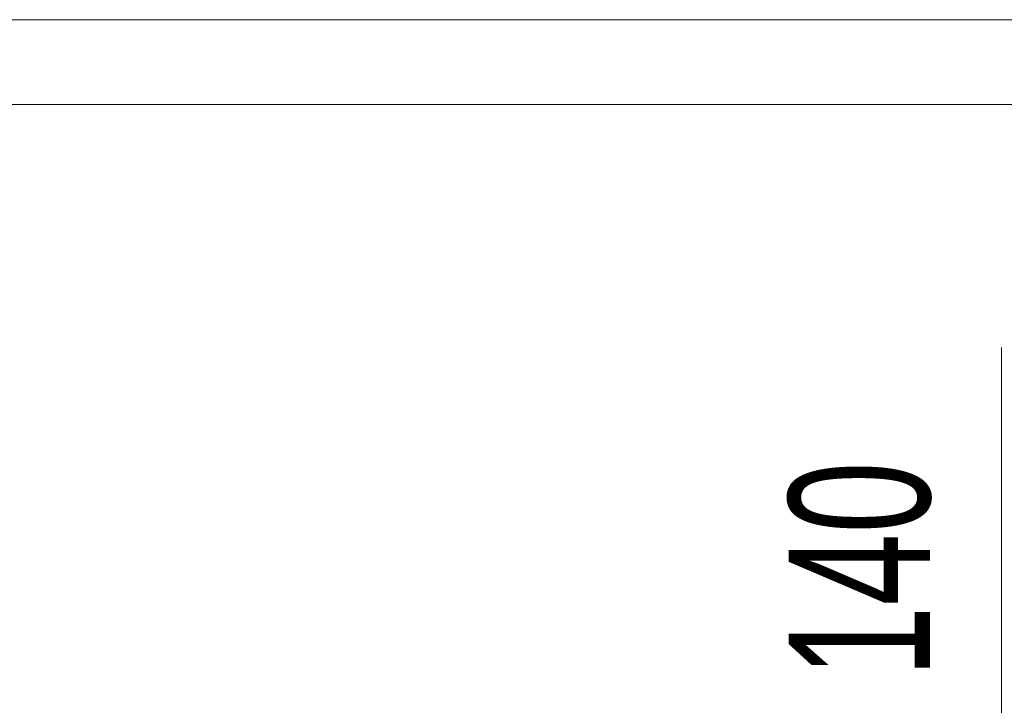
# Model space of a CAD drawing. Header units: millimetres. Extents: x -37728 to 44100, y 631619 to 691915.
# Tile 78 of 256: x -27036 to -26339, y 663393 to 663878. Entities that reach past the tile are written whole.
import ezdxf

# ---------------------------------------------------------------- set-up
doc = ezdxf.new("R2010")
doc.units = ezdxf.units.MM
doc.layers.add('_XREF', color=7, linetype='Continuous')
doc.layers.add('A-GLAZ-IDEN', color=252, linetype='Continuous', lineweight=5)
doc.layers.add('A-WALL', color=252, linetype='Continuous', lineweight=35)
doc.styles.add('Arial Narrow_1', font='ARIALN.TTF', dxfattribs={"width": 0.8, "height": 10})

# ---------------------------------------------------------------- blocks, each defined once
blk = doc.blocks.new('OOk oznaczenia okien __NL orneta - Oznaczenie okien standard-8779540-__-00_00 Przyziemie PB')
at = {"layer": 'A-GLAZ-IDEN', "color": 252}
blk.add_line((0, 0.3095), (0, -0.3095), dxfattribs=at)
blk = doc.blocks.new('A$C4e31ac75')
at = {"layer": 'A-WALL', "lineweight": 5}
for p, q in [((-413.55, 859.65), (75.55, 859.65)), ((69.55, 853.65), (-407.55, 853.65))]:
    blk.add_line(p, q, dxfattribs=at)
at = {"layer": 'A-GLAZ-IDEN', "xscale": 49.99999999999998, "yscale": 49.99999999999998, "zscale": 49.99999999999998}
blk.add_blockref('OOk oznaczenia okien __NL orneta - Oznaczenie okien standard-8779540-__-00_00 Przyziemie PB', (-219.75, 820.985), dxfattribs=at)
at = {"layer": 'A-GLAZ-IDEN', "insert": (-234.823, 813.112), "char_height": 10, "width": 19.2405, "attachment_point": 1, "rotation": 90, "style": 'Arial Narrow_1'}
blk.add_mtext('140', dxfattribs=at)

msp = doc.modelspace()

# ---------------------------------------------------------------- block references
at = {"layer": '_XREF', "xscale": 10, "yscale": 10, "zscale": 10}
msp.add_blockref('A$C4e31ac75', (-24143.63, 655281.12), dxfattribs=at)

doc.saveas('drawing.dxf')
